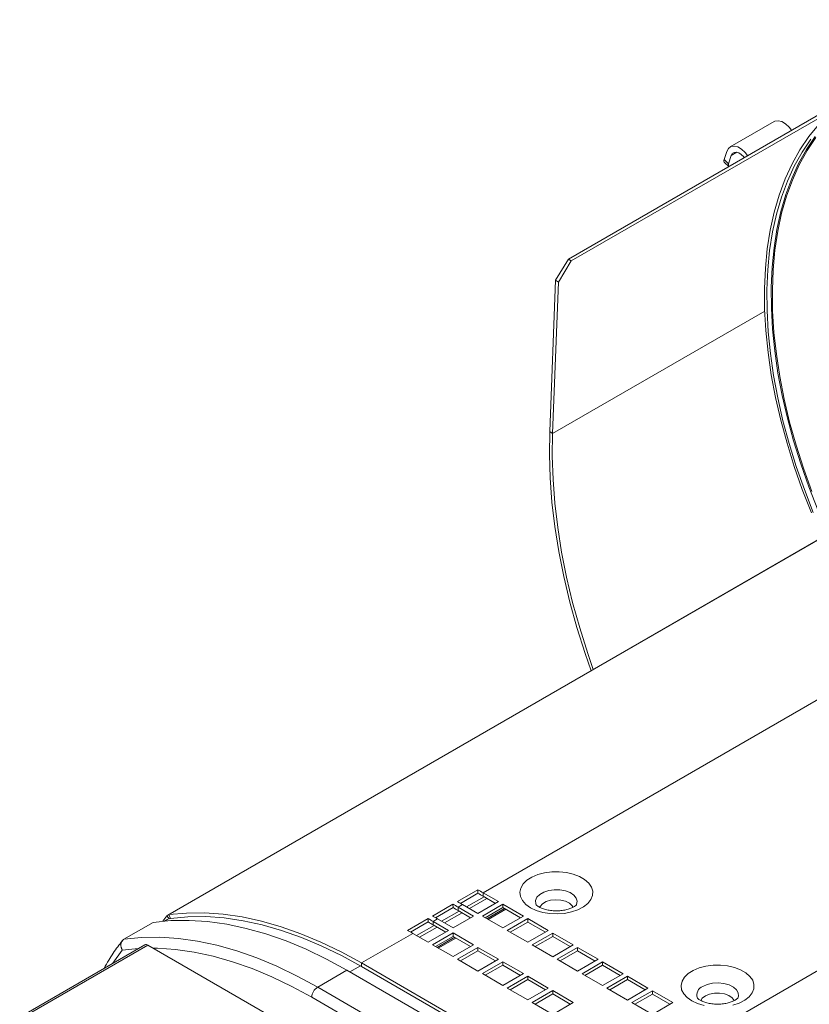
# Model space of a CAD drawing. Header units: millimetres. Extents: x -32 to 1538, y -978 to 462.
# Tile 11 of 21: x 856 to 1047, y -425 to -188. Entities that reach past the tile are written whole.
import ezdxf

# ---------------------------------------------------------------- set-up
doc = ezdxf.new("R2010")
doc.units = ezdxf.units.MM

msp = doc.modelspace()

# ---------------------------------------------------------------- linework, layer by layer
at = {"color": 7, "linetype": 'Continuous', "lineweight": 15}
for p, q in [((1088.86, -187.75), (988.79, -245.51)), ((1053.02, -209.29), (989.49, -245.96)), ((1038.39, -212.34), (1027.79, -218.46)), ((1026.98, -219.52), (1026.35, -221.49)), ((1028.06, -220.54), (1027.43, -222.51)), ((1026.35, -221.49), (1027.43, -222.51)), ((1026.39, -222.13), (1027.47, -223.15)), ((985.66, -250.63), (988.79, -245.51)), ((989.49, -245.96), (986.37, -251.07)), ((988.79, -245.51), (989.49, -245.96)), ((984.27, -287.15), (985.66, -250.63)), ((984.97, -287.6), (986.37, -251.07)), ((986.37, -251.07), (985.66, -250.63)), ((1125.48, -269.07), (892.14, -403.78)), ((1125.77, -268.98), (892.42, -403.69)), ((984.27, -287.15), (984.97, -287.6)), ((968.21, -398.41), (1142.86, -297.58)), ((1024.78, -431.15), (1199.43, -330.32)), ((962.01, -400.56), (966.96, -397.7)), ((962.74, -400.97), (966.97, -398.52)), ((966.97, -398.52), (966.96, -397.7)), ((968.21, -398.41), (971.92, -400.56)), ((968.21, -399.23), (968.21, -398.41)), ((956, -404.03), (960.95, -401.17)), ((960.96, -401.99), (960.95, -401.17)), ((962.2, -401.88), (963.26, -401.27)), ((966.97, -403.42), (963.26, -401.27)), ((964.19, -401.81), (968.44, -399.36)), ((964.9, -402.22), (969.14, -399.77)), ((971.92, -400.56), (966.97, -403.42)), ((968.03, -404.03), (972.98, -401.17)), ((968.21, -399.23), (971.21, -400.97)), ((972.98, -401.17), (977.93, -404.04)), ((972.98, -401.99), (972.98, -401.17)), ((892.79, -404.6), (892.42, -403.69)), ((956.73, -404.44), (960.96, -401.99)), ((958.18, -405.28), (962.43, -402.83)), ((958.89, -405.69), (963.13, -403.24)), ((962.2, -401.88), (965.91, -404.03)), ((962.2, -402.7), (962.2, -401.88)), ((962.2, -402.7), (965.2, -404.44)), ((968.74, -404.44), (972.98, -401.99)), ((969.43, -404.84), (973.67, -402.39)), ((972.98, -401.99), (977.23, -404.44)), ((881.57, -409.64), (888.64, -405.56)), ((891.92, -403.98), (890.93, -405.29)), ((892, -404.84), (891.27, -405.26)), ((949.99, -407.5), (954.94, -404.64)), ((950.72, -407.91), (954.95, -405.46)), ((954.95, -405.46), (954.94, -404.64)), ((956.19, -405.35), (957.25, -404.74)), ((956.19, -405.35), (959.9, -407.5)), ((956.19, -406.17), (956.19, -405.35)), ((956.19, -406.17), (959.19, -407.91)), ((960.96, -406.89), (957.25, -404.74)), ((965.91, -404.03), (960.96, -406.89)), ((972.98, -406.89), (968.03, -404.03)), ((977.93, -404.04), (972.98, -406.89)), ((974.04, -407.51), (978.99, -404.65)), ((974.75, -407.92), (978.99, -405.47)), ((978.99, -404.65), (983.94, -407.52)), ((978.99, -405.47), (978.99, -404.65)), ((978.99, -405.47), (983.24, -407.92)), ((938.86, -415.35), (951.24, -408.21)), ((954.95, -410.36), (951.24, -408.21)), ((952.17, -408.75), (956.42, -406.3)), ((952.88, -409.16), (957.12, -406.71)), ((959.9, -407.5), (954.95, -410.36)), ((956.01, -410.97), (960.96, -408.11)), ((960.96, -408.11), (965.91, -410.98)), ((960.96, -408.93), (960.96, -408.11)), ((978.99, -410.37), (974.04, -407.51)), ((983.94, -407.52), (978.99, -410.37)), ((980.05, -410.99), (985, -408.13)), ((985, -408.13), (989.95, -410.99)), ((985, -408.95), (985, -408.13)), ((886.6, -410.98), (856.43, -428.4)), ((960.96, -413.83), (956.01, -410.97)), ((956.72, -411.38), (960.96, -408.93)), ((957.41, -411.78), (961.65, -409.33)), ((960.96, -408.93), (965.2, -411.38)), ((965.91, -410.98), (960.96, -413.83)), ((985, -413.85), (980.05, -410.99)), ((980.76, -411.39), (985, -408.95)), ((985, -408.95), (989.25, -411.4)), ((989.95, -410.99), (985, -413.85)), ((887.35, -411.05), (1018.17, -486.57)), ((962.02, -414.45), (966.97, -411.59)), ((962.73, -414.86), (966.97, -412.41)), ((966.97, -411.59), (971.92, -414.45)), ((966.97, -412.41), (966.97, -411.59)), ((966.97, -412.41), (971.21, -414.86)), ((986.06, -414.46), (991.01, -411.61)), ((986.77, -414.87), (991.01, -412.42)), ((991.01, -411.61), (995.96, -414.47)), ((991.01, -412.42), (991.01, -411.61)), ((991.01, -412.42), (995.26, -414.88)), ((938.86, -416.17), (938.86, -415.35)), ((995.43, -448.09), (938.86, -415.35)), ((966.97, -417.31), (962.02, -414.45)), ((971.92, -414.45), (966.97, -417.31)), ((968.03, -417.93), (972.98, -415.07)), ((972.98, -415.07), (977.93, -417.93)), ((972.98, -415.88), (972.98, -415.07)), ((991.01, -417.33), (986.06, -414.46)), ((995.96, -414.47), (991.01, -417.33)), ((992.07, -417.94), (997.02, -415.09)), ((997.02, -415.09), (1001.97, -417.95)), ((997.02, -415.9), (997.02, -415.09)), ((928.31, -421.19), (935.38, -417.1)), ((935.38, -417.1), (991.95, -449.76)), ((995.43, -448.9), (938.86, -416.17)), ((972.98, -420.79), (968.03, -417.93)), ((968.74, -418.33), (972.98, -415.88)), ((972.98, -415.88), (977.23, -418.34)), ((977.93, -417.93), (972.98, -420.79)), ((997.02, -420.81), (992.07, -417.94)), ((992.78, -418.35), (997.02, -415.9)), ((997.02, -415.9), (1001.27, -418.36)), ((1001.97, -417.95), (997.02, -420.81)), ((974.04, -421.4), (978.99, -418.55)), ((974.75, -421.81), (978.99, -419.36)), ((978.99, -418.55), (983.94, -421.41)), ((978.99, -419.36), (978.99, -418.55)), ((978.99, -419.36), (983.24, -421.82)), ((998.08, -421.42), (1003.03, -418.56)), ((998.79, -421.83), (1003.03, -419.38)), ((1003.03, -418.56), (1007.98, -421.43)), ((1003.03, -419.38), (1003.03, -418.56)), ((1003.03, -419.38), (1007.28, -421.84)), ((928.31, -421.19), (984.88, -453.84)), ((978.99, -424.27), (974.04, -421.4)), ((983.94, -421.41), (978.99, -424.27)), ((980.05, -424.88), (985, -422.03)), ((980.76, -425.29), (985, -422.84)), ((985, -422.03), (989.95, -424.89)), ((985, -422.84), (985, -422.03)), ((985, -422.84), (989.25, -425.3)), ((1003.03, -424.29), (998.08, -421.42)), ((1007.98, -421.43), (1003.03, -424.29)), ((1004.09, -424.9), (1009.04, -422.04)), ((1004.8, -425.31), (1009.04, -422.86)), ((1009.04, -422.04), (1013.99, -424.91)), ((1009.04, -422.86), (1009.04, -422.04)), ((1009.04, -422.86), (1013.29, -425.31)), ((983.46, -456.29), (926.89, -423.63)), ((985, -427.75), (980.05, -424.88)), ((989.95, -424.89), (985, -427.75)), ((1009.04, -427.76), (1004.09, -424.9)), ((1013.99, -424.91), (1009.04, -427.76))]:
    msp.add_line(p, q, dxfattribs=at)
at = {"color": 8, "linetype": 'Continuous', "lineweight": 15}
for p, q in [((1028.06, -220.54), (1029.45, -219.74)), ((1036.15, -258.06), (984.97, -287.6)), ((969.14, -404.67), (973.38, -402.22)), ((892.13, -404.8), (891.34, -405.25)), ((892.51, -404.74), (891.92, -403.98)), ((957.12, -411.61), (961.36, -409.16)), ((887.35, -411.05), (857.29, -428.41)), ((881.18, -412.24), (878.92, -415.41)), ((885.07, -411.87), (881.18, -412.24)), ((938.64, -416.04), (936.09, -417.51))]:
    msp.add_line(p, q, dxfattribs=at)
at = {"color": 7, "linetype": 'Continuous', "lineweight": 15, "flags": 128}
for points in [[(1047.39, -306.72), (1045.21, -301.13), (1043.25, -295.54), (1041.52, -289.95), (1040.02, -284.4), (1038.75, -278.88), (1037.73, -273.43), (1036.95, -268.06), (1036.42, -262.78), (1036.13, -257.63), (1036.1, -252.61), (1036.31, -247.73), (1036.77, -243.03), (1037.49, -238.5), (1038.44, -234.18), (1039.64, -230.06), (1041.07, -226.17), (1042.74, -222.51), (1044.64, -219.11), (1046.76, -215.97), (1049.09, -213.1)], [(1042.64, -214.43), (1042.03, -213.67), (1041.15, -212.87), (1040.24, -212.34), (1039.36, -212.12), (1038.59, -212.24), (1038.39, -212.34)], [(1048.93, -306.04), (1046.77, -300.5), (1044.82, -294.95), (1043.1, -289.4), (1041.61, -283.88), (1040.36, -278.41), (1039.34, -273), (1038.57, -267.67), (1038.04, -262.44), (1037.76, -257.32), (1037.72, -252.33), (1037.94, -247.5), (1038.4, -242.83), (1039.1, -238.34), (1040.05, -234.04), (1041.24, -229.96), (1042.66, -226.09), (1044.32, -222.47), (1046.2, -219.09), (1048.3, -215.97)], [(1047.48, -301.59), (1045.47, -296), (1043.69, -290.41), (1042.15, -284.84), (1040.84, -279.32), (1039.77, -273.86), (1038.95, -268.47), (1038.38, -263.19), (1038.06, -258.01), (1038, -252.97), (1038.18, -248.08), (1038.61, -243.36), (1039.3, -238.81), (1040.23, -234.47), (1041.41, -230.33), (1042.82, -226.43), (1044.48, -222.76), (1046.36, -219.34), (1048.46, -216.18)], [(1032.03, -220.55), (1031.42, -219.79), (1030.55, -218.99), (1029.63, -218.46), (1028.76, -218.25), (1027.98, -218.36), (1027.38, -218.8), (1026.98, -219.52)], [(1047.87, -306.65), (1045.71, -301.11), (1043.76, -295.56), (1042.04, -290.01), (1040.55, -284.5), (1039.3, -279.02), (1038.28, -273.61), (1037.51, -268.28), (1036.98, -263.05), (1036.7, -257.93), (1036.66, -252.95), (1036.87, -248.11), (1037.33, -243.44), (1038.04, -238.95), (1038.99, -234.65), (1040.18, -230.57), (1041.6, -226.71), (1043.26, -223.08), (1045.14, -219.7), (1047.24, -216.59)], [(1031.22, -221.02), (1031.07, -220.84), (1030.49, -220.27), (1029.88, -219.88), (1029.28, -219.71), (1028.75, -219.77), (1028.33, -220.05), (1028.06, -220.54)], [(1027.43, -222.51), (1027.37, -222.75), (1027.37, -222.95), (1027.43, -223.1), (1027.5, -223.17)], [(984.27, -287.15), (984.19, -292.67), (984.37, -298.33), (984.81, -304.13), (985.51, -310.03), (986.47, -316.04), (987.68, -322.12), (989.14, -328.26), (990.85, -334.44), (992.8, -340.66), (994.24, -344.84)], [(984.97, -287.6), (984.9, -293.07), (985.08, -298.69), (985.52, -304.43), (986.21, -310.29), (987.16, -316.25), (988.36, -322.28), (989.81, -328.38), (991.51, -334.51), (993.44, -340.67), (994.77, -344.54)], [(979.66, -402.02), (981.04, -402.67), (982.62, -403.14), (984.33, -403.43), (986.11, -403.51), (987.88, -403.38), (989.56, -403.05), (991.1, -402.53), (992.42, -401.84), (993.47, -401.01), (994.21, -400.07), (994.62, -399.07), (994.66, -398.04), (994.35, -397.03), (993.69, -396.07), (992.71, -395.21), (991.45, -394.48), (989.96, -393.92), (988.31, -393.53), (986.55, -393.35), (984.77, -393.38), (983.04, -393.61), (981.42, -394.04), (979.99, -394.64), (978.79, -395.41), (977.89, -396.29), (977.31, -397.27), (977.09, -398.29), (977.22, -399.31), (977.71, -400.3), (978.54, -401.22), (979.66, -402.02)], [(989.94, -401.94), (989.71, -401.54), (989.05, -400.93), (988.11, -400.46), (986.96, -400.17), (985.73, -400.09), (984.5, -400.22), (983.4, -400.56), (982.52, -401.07), (981.94, -401.7), (981.82, -401.92)], [(892.42, -403.69), (896.65, -403.31), (901.01, -403.27), (905.49, -403.59), (910.07, -404.25), (914.73, -405.26), (919.47, -406.61), (924.27, -408.3), (929.11, -410.33), (933.98, -412.68), (938.86, -415.35)], [(888.64, -405.56), (892.89, -405.14), (897.27, -405.08), (901.77, -405.37), (906.38, -406.01), (911.07, -407.01), (915.84, -408.35), (920.67, -410.04), (925.55, -412.06), (930.46, -414.42), (935.38, -417.1)], [(892.79, -404.6), (896.99, -404.22), (901.32, -404.18), (905.76, -404.5), (910.3, -405.16), (914.92, -406.16), (919.62, -407.5), (924.38, -409.18), (929.18, -411.18), (934.02, -413.52), (938.86, -416.17)], [(881.57, -409.64), (885.82, -409.22), (890.2, -409.16), (894.7, -409.45), (899.31, -410.09), (904, -411.09), (908.77, -412.43), (913.6, -414.12), (918.48, -416.14), (923.38, -418.5), (928.31, -421.19)], [(1018.55, -424.52), (1017.43, -423.72), (1016.6, -422.81), (1016.11, -421.82), (1015.98, -420.79), (1016.2, -419.77), (1016.78, -418.8), (1017.68, -417.91), (1018.88, -417.15), (1020.31, -416.54), (1021.93, -416.11), (1023.67, -415.88), (1025.45, -415.86), (1027.2, -416.04), (1028.85, -416.42), (1030.34, -416.99), (1031.6, -417.72), (1032.58, -418.58), (1033.24, -419.54), (1033.55, -420.55), (1033.51, -421.58), (1033.11, -422.58), (1032.36, -423.52), (1031.31, -424.34), (1029.99, -425.03), (1028.45, -425.55)], [(1021.82, -423.3), (1022.82, -422.87), (1024, -422.64), (1025.24, -422.61), (1026.44, -422.8), (1027.5, -423.18), (1028.31, -423.73), (1028.81, -424.39), (1028.83, -424.44)], [(1021.51, -425.65), (1019.93, -425.17), (1018.55, -424.52)], [(1020.71, -424.43), (1021.08, -423.88), (1021.82, -423.3)]]:
    msp.add_lwpolyline(points, dxfattribs=at)
at = {"color": 8, "linetype": 'Continuous', "lineweight": 15, "flags": 128}
for points in [[(981.02, -401.33), (980.92, -401.06), (980.87, -400.27), (981.19, -399.5), (981.87, -398.81), (982.84, -398.25), (984.03, -397.86), (985.37, -397.67), (986.74, -397.7), (988.05, -397.94), (989.2, -398.38), (990.1, -398.98), (990.69, -399.69), (990.92, -400.47), (990.78, -401.26), (990.75, -401.33)], [(926.89, -423.63), (922.08, -421.01), (917.29, -418.7), (912.52, -416.72), (907.8, -415.06), (903.13, -413.74), (898.54, -412.75), (894.04, -412.11), (889.64, -411.81), (888.62, -411.79)], [(1029.64, -423.85), (1029.79, -423.38), (1029.74, -422.59), (1029.33, -421.83), (1028.58, -421.17), (1027.54, -420.64), (1026.3, -420.3), (1024.95, -420.17), (1023.58, -420.25), (1022.3, -420.54), (1021.21, -421.01)]]:
    msp.add_lwpolyline(points, dxfattribs=at)
at = {"color": 7, "linetype": 'Continuous', "lineweight": 15}
for centre, radius, start, end in [((1026.87, -221.78), 0.594, 151.1852, 216.6432), ((909.78, -499.37), 116.65, 59.9394, 60.6432), ((910.11, -499.61), 115.98, 59.9402, 60.6424), ((903.77, -502.84), 116.65, 59.9394, 60.6432), ((904.83, -502.23), 116.65, 59.9394, 60.6432), ((892.52, -404.44), 0.756, 97.1218, 142.6434), ((904.1, -503.08), 115.98, 59.9402, 60.6424), ((892.84, -405), 0.412, 97.0889, 140.4731), ((897.76, -506.31), 116.65, 59.9394, 60.6432), ((898.09, -506.55), 115.98, 59.9402, 60.6424), ((898.82, -505.7), 116.65, 59.9394, 60.6432), ((892.81, -509.17), 116.65, 59.9394, 60.6432), ((886.91, -411.67), 0.759, 54.5744, 114.1145), ((929.96, -423.77), 3.07, 122.6054, 177.3945)]:
    msp.add_arc(centre, radius, start, end, dxfattribs=at)
at = {"color": 8, "linetype": 'Continuous', "lineweight": 15}
msp.add_arc((1021.98, -423.08), 2.21, 110.4776, 199.8032, dxfattribs=at)
at = {"color": 7, "linetype": 'Continuous', "lineweight": 15}
for points, knots in [([(990.77, -401.3), (990.76, -401.32), (990.73, -401.36), (990.41, -401.66), (989.81, -402), (988.96, -402.34), (987.9, -402.61), (986.69, -402.77), (985.42, -402.79), (984.16, -402.66), (983.03, -402.41), (982.19, -402.1), (981.68, -401.83), (981.29, -401.58), (981.03, -401.34), (981.01, -401.32), (981.01, -401.3)], [0, 0, 0, 0, 0.071216, 0.144517, 0.217106, 0.291464, 0.368545, 0.448026, 0.529001, 0.610388, 0.690794, 0.769263, 0.819446, 0.859228, 0.933215, 1, 1, 1, 1]), ([(881.19, -409.98), (880.82, -410.46), (879.67, -411.96), (878.18, -414.15), (877.16, -415.98), (876.8, -416.64)], [0, 0, 0, 0, 0.2298036, 0.7251542, 1, 1, 1, 1]), ([(881.18, -412.24), (881.16, -412.2), (881.12, -412.12), (881.06, -412.01), (880.99, -411.83), (880.91, -411.59), (880.86, -411.28), (880.84, -410.96), (880.89, -410.54), (881.03, -410.17), (881.27, -409.87), (881.43, -409.72), (881.54, -409.66), (881.57, -409.64)], [0, 0, 0, 0, 0.040843, 0.081671, 0.12248, 0.222206, 0.321655, 0.428964, 0.535805, 0.747571, 0.854046, 0.960306, 1, 1, 1, 1]), ([(1029.66, -423.81), (1029.65, -423.83), (1029.62, -423.87), (1029.3, -424.16), (1028.7, -424.51), (1027.85, -424.85), (1026.79, -425.12), (1025.58, -425.28), (1024.31, -425.3), (1023.05, -425.17), (1021.92, -424.91), (1021.09, -424.61), (1020.57, -424.34), (1020.18, -424.09), (1019.92, -423.85), (1019.91, -423.82), (1019.9, -423.81)], [0, 0, 0, 0, 0.071215, 0.144517, 0.217106, 0.291464, 0.368545, 0.448026, 0.529001, 0.610388, 0.690793, 0.769263, 0.819446, 0.859228, 0.933215, 1, 1, 1, 1])]:
    msp.add_open_spline(points, degree=3, knots=knots, dxfattribs=at)

doc.saveas('drawing.dxf')
